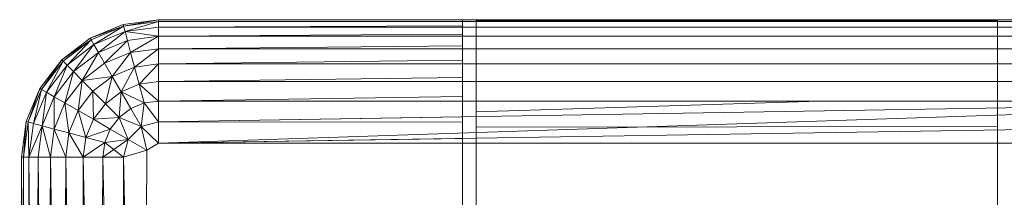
# Model space of a CAD drawing. Header units: metres. Extents: x 391.1 to 427.5, y 12.7 to 28.4.
# Tile 63 of 139: x 407.553 to 407.6582, y 26.4952 to 26.5142. Entities that reach past the tile are written whole.
import ezdxf

# ---------------------------------------------------------------- set-up
doc = ezdxf.new("R2010")
doc.units = ezdxf.units.M
doc.layers.add('A-DETL-____-MBND', color=7, linetype='Continuous', lineweight=18)
doc.layers.add('A-GENM-____-OTLN', color=7, linetype='Continuous', lineweight=18)

# ---------------------------------------------------------------- blocks, each defined once
blk = doc.blocks.new('Family - LONDR55-XX_ZZ-ARQ-CAA-M3D-Londres55-154724-04_TEL_P1')
at = {"layer": 'A-DETL-____-MBND', "color": 253, "true_color": 0xaaaaaa}
for p, q in [((0.01086, 0.72641), (0.01465, 0.72691)), ((0.01086, 0.72641), (0.01465, 0.72691)), ((0.01086, 0.72641), (0.01465, 0.72691)), ((0.01086, 0.72641), (0.01465, 0.72691)), ((0.01465, 0.72691), (0.10805, 0.72711)), ((0.01465, 0.72691), (0.10805, 0.72711)), ((0.01465, 0.72691), (0.01465, 0.72671)), ((0.10805, 0.72691), (0.01465, 0.72671)), ((0.01465, 0.72691), (0.38826, 0.72691)), ((0.01465, 0.72691), (0.38826, 0.72691)), ((0.01465, 0.72691), (0.01465, 0.72671)), ((0.01465, 0.72691), (0.10805, 0.72691)), ((0.01465, 0.72691), (0.01465, 0.72671)), ((0.10805, 0.72691), (0.01465, 0.72671)), ((0.01465, 0.72691), (0.10805, 0.72691)), ((0.01465, 0.72671), (0.10805, 0.72691)), ((0.00733, 0.72494), (0.01086, 0.72641)), ((0.00733, 0.72494), (0.01086, 0.72641)), ((0.00733, 0.72494), (0.01086, 0.72641)), ((0.00733, 0.72494), (0.01086, 0.72641)), ((0.00733, 0.72494), (0.01091, 0.72621)), ((0.00733, 0.72494), (0.01091, 0.72621)), ((0.01091, 0.72621), (0.00743, 0.72477)), ((0.01091, 0.72621), (0.00743, 0.72477)), ((0.00743, 0.72477), (0.01091, 0.72621)), ((0.01086, 0.72641), (0.01465, 0.72671)), ((0.01086, 0.72641), (0.01465, 0.72671)), ((0.01086, 0.72641), (0.01091, 0.72621)), ((0.01086, 0.72641), (0.01091, 0.72621)), ((0.01086, 0.72641), (0.01091, 0.72621)), ((0.01465, 0.72671), (0.01091, 0.72621)), ((0.01465, 0.72671), (0.01091, 0.72621)), ((0.01091, 0.72621), (0.01465, 0.72671)), ((0.01091, 0.72621), (0.01106, 0.72564)), ((0.01091, 0.72621), (0.01106, 0.72564)), ((0.01091, 0.72621), (0.01465, 0.72611)), ((0.01091, 0.72621), (0.01106, 0.72564)), ((0.01091, 0.72621), (0.01465, 0.72611)), ((0.01465, 0.72611), (0.01106, 0.72564)), ((0.01465, 0.72611), (0.01106, 0.72564)), ((0.01106, 0.72564), (0.01465, 0.72611)), ((0.01465, 0.72611), (0.01132, 0.7247)), ((0.01132, 0.7247), (0.01465, 0.72611)), ((0.01465, 0.72671), (0.01465, 0.72611)), ((0.01465, 0.72671), (0.01465, 0.72611)), ((0.01465, 0.72671), (0.10805, 0.72631)), ((0.01465, 0.72671), (0.01465, 0.72611)), ((0.01465, 0.72671), (0.10805, 0.72631)), ((0.10805, 0.72631), (0.01465, 0.72611)), ((0.10805, 0.72631), (0.01465, 0.72611)), ((0.01465, 0.72611), (0.10805, 0.72631)), ((0.01465, 0.72611), (0.01465, 0.72514)), ((0.01465, 0.72611), (0.01465, 0.72514)), ((0.01465, 0.72611), (0.10805, 0.72534)), ((0.01465, 0.72611), (0.01465, 0.72514)), ((0.01465, 0.72611), (0.10805, 0.72534)), ((0.00429, 0.72262), (0.00733, 0.72494)), ((0.00429, 0.72262), (0.00733, 0.72494)), ((0.00429, 0.72262), (0.00733, 0.72494)), ((0.00429, 0.72262), (0.00733, 0.72494)), ((0.00429, 0.72262), (0.00743, 0.72477)), ((0.00429, 0.72262), (0.00743, 0.72477)), ((0.00743, 0.72477), (0.00443, 0.72247)), ((0.00743, 0.72477), (0.00443, 0.72247)), ((0.00443, 0.72247), (0.00743, 0.72477)), ((0.00733, 0.72494), (0.00743, 0.72477)), ((0.00733, 0.72494), (0.00743, 0.72477)), ((0.00733, 0.72494), (0.00743, 0.72477)), ((0.00743, 0.72477), (0.01106, 0.72564)), ((0.00743, 0.72477), (0.01106, 0.72564)), ((0.00743, 0.72477), (0.00772, 0.72425)), ((0.00743, 0.72477), (0.00772, 0.72425)), ((0.00743, 0.72477), (0.00772, 0.72425)), ((0.01106, 0.72564), (0.00772, 0.72425)), ((0.01106, 0.72564), (0.00772, 0.72425)), ((0.00772, 0.72425), (0.01106, 0.72564)), ((0.01106, 0.72564), (0.01132, 0.7247)), ((0.01106, 0.72564), (0.01132, 0.7247)), ((0.01106, 0.72564), (0.01132, 0.7247)), ((0.01465, 0.72514), (0.01132, 0.7247)), ((0.01132, 0.7247), (0.01465, 0.72514)), ((0.01132, 0.7247), (0.01465, 0.72514)), ((0.10805, 0.72534), (0.01465, 0.72514)), ((0.10805, 0.72534), (0.01465, 0.72514)), ((0.01465, 0.72514), (0.10805, 0.72534)), ((0.01465, 0.72514), (0.01465, 0.72382)), ((0.01465, 0.72514), (0.01465, 0.72382)), ((0.01465, 0.72514), (0.10805, 0.72402)), ((0.01465, 0.72514), (0.01465, 0.72382)), ((0.01465, 0.72514), (0.10805, 0.72402)), ((0.00443, 0.72247), (0.00772, 0.72425)), ((0.00443, 0.72247), (0.00772, 0.72425)), ((0.00772, 0.72425), (0.00485, 0.72205)), ((0.00772, 0.72425), (0.00485, 0.72205)), ((0.00485, 0.72205), (0.00772, 0.72425)), ((0.00772, 0.72425), (0.01132, 0.7247)), ((0.00772, 0.72425), (0.01132, 0.7247)), ((0.00772, 0.72425), (0.00821, 0.72341)), ((0.00772, 0.72425), (0.00821, 0.72341)), ((0.00772, 0.72425), (0.00821, 0.72341)), ((0.01132, 0.7247), (0.00821, 0.72341)), ((0.01132, 0.7247), (0.00821, 0.72341)), ((0.00821, 0.72341), (0.01132, 0.7247)), ((0.01132, 0.7247), (0.01166, 0.72342)), ((0.01132, 0.7247), (0.01166, 0.72342)), ((0.01132, 0.7247), (0.01465, 0.72382)), ((0.01132, 0.7247), (0.01166, 0.72342)), ((0.01132, 0.7247), (0.01465, 0.72382)), ((0.01465, 0.72382), (0.01166, 0.72342)), ((0.01465, 0.72382), (0.01166, 0.72342)), ((0.01166, 0.72342), (0.01465, 0.72382)), ((0.10805, 0.72402), (0.01465, 0.72382)), ((0.10805, 0.72402), (0.01465, 0.72382)), ((0.01465, 0.72382), (0.10805, 0.72402)), ((0.01465, 0.72382), (0.01465, 0.72219)), ((0.01465, 0.72382), (0.01465, 0.72219)), ((0.01465, 0.72382), (0.10805, 0.72239)), ((0.01465, 0.72382), (0.01465, 0.72219)), ((0.01465, 0.72382), (0.10805, 0.72239)), ((0.00485, 0.72205), (0.00821, 0.72341)), ((0.00485, 0.72205), (0.00821, 0.72341)), ((0.00821, 0.72341), (0.00554, 0.72136)), ((0.00821, 0.72341), (0.00554, 0.72136)), ((0.00554, 0.72136), (0.00821, 0.72341)), ((0.00821, 0.72341), (0.01166, 0.72342)), ((0.00821, 0.72341), (0.01166, 0.72342)), ((0.00821, 0.72341), (0.00887, 0.72227)), ((0.00821, 0.72341), (0.00887, 0.72227)), ((0.00821, 0.72341), (0.00887, 0.72227)), ((0.01166, 0.72342), (0.00887, 0.72227)), ((0.01166, 0.72342), (0.00887, 0.72227)), ((0.00887, 0.72227), (0.01166, 0.72342)), ((0.01166, 0.72342), (0.01208, 0.72185)), ((0.01166, 0.72342), (0.01208, 0.72185)), ((0.01166, 0.72342), (0.01465, 0.72219)), ((0.01166, 0.72342), (0.01208, 0.72185)), ((0.01166, 0.72342), (0.01465, 0.72219)), ((0.00196, 0.71958), (0.00429, 0.72262)), ((0.00196, 0.71958), (0.00429, 0.72262)), ((0.00196, 0.71958), (0.00429, 0.72262)), ((0.00196, 0.71958), (0.00429, 0.72262)), ((0.00429, 0.72262), (0.00214, 0.71948)), ((0.00214, 0.71948), (0.00429, 0.72262)), ((0.00443, 0.72247), (0.00214, 0.71948)), ((0.00214, 0.71948), (0.00443, 0.72247)), ((0.00214, 0.71948), (0.00443, 0.72247)), ((0.00214, 0.71948), (0.00485, 0.72205)), ((0.00214, 0.71948), (0.00485, 0.72205)), ((0.00485, 0.72205), (0.00265, 0.71918)), ((0.00485, 0.72205), (0.00265, 0.71918)), ((0.00265, 0.71918), (0.00485, 0.72205)), ((0.00429, 0.72262), (0.00443, 0.72247)), ((0.00429, 0.72262), (0.00443, 0.72247)), ((0.00429, 0.72262), (0.00443, 0.72247)), ((0.00443, 0.72247), (0.00485, 0.72205)), ((0.00443, 0.72247), (0.00485, 0.72205)), ((0.00443, 0.72247), (0.00485, 0.72205)), ((0.00485, 0.72205), (0.00554, 0.72136)), ((0.00485, 0.72205), (0.00554, 0.72136)), ((0.00485, 0.72205), (0.00554, 0.72136)), ((0.00554, 0.72136), (0.00887, 0.72227)), ((0.00554, 0.72136), (0.00887, 0.72227)), ((0.00887, 0.72227), (0.00648, 0.72043)), ((0.00887, 0.72227), (0.00648, 0.72043)), ((0.00648, 0.72043), (0.00887, 0.72227)), ((0.00887, 0.72227), (0.00968, 0.72086)), ((0.00887, 0.72227), (0.00968, 0.72086)), ((0.00887, 0.72227), (0.01208, 0.72185)), ((0.00887, 0.72227), (0.00968, 0.72086)), ((0.00887, 0.72227), (0.01208, 0.72185)), ((0.01208, 0.72185), (0.00968, 0.72086)), ((0.01208, 0.72185), (0.00968, 0.72086)), ((0.00968, 0.72086), (0.01208, 0.72185)), ((0.01465, 0.72219), (0.01208, 0.72185)), ((0.01465, 0.72219), (0.01208, 0.72185)), ((0.01208, 0.72185), (0.01465, 0.72219)), ((0.01208, 0.72185), (0.01257, 0.72003)), ((0.01208, 0.72185), (0.01257, 0.72003)), ((0.01208, 0.72185), (0.01465, 0.72031)), ((0.01208, 0.72185), (0.01257, 0.72003)), ((0.01208, 0.72185), (0.01465, 0.72031)), ((0.10805, 0.72239), (0.01465, 0.72219)), ((0.10805, 0.72239), (0.01465, 0.72219)), ((0.01465, 0.72219), (0.10805, 0.72239)), ((0.01465, 0.72219), (0.01465, 0.72031)), ((0.01465, 0.72219), (0.01465, 0.72031)), ((0.01465, 0.72219), (0.10805, 0.72051)), ((0.01465, 0.72219), (0.01465, 0.72031)), ((0.01465, 0.72219), (0.10805, 0.72051)), ((0.00265, 0.71918), (0.00554, 0.72136)), ((0.00265, 0.71918), (0.00554, 0.72136)), ((0.00554, 0.72136), (0.0035, 0.7187)), ((0.00554, 0.72136), (0.0035, 0.7187)), ((0.0035, 0.7187), (0.00554, 0.72136)), ((0.00554, 0.72136), (0.00648, 0.72043)), ((0.00554, 0.72136), (0.00648, 0.72043)), ((0.00554, 0.72136), (0.00648, 0.72043)), ((0.00648, 0.72043), (0.00968, 0.72086)), ((0.00648, 0.72043), (0.00968, 0.72086)), ((0.00968, 0.72086), (0.00763, 0.71928)), ((0.00968, 0.72086), (0.00763, 0.71928)), ((0.00763, 0.71928), (0.00968, 0.72086)), ((0.00968, 0.72086), (0.01062, 0.71923)), ((0.00968, 0.72086), (0.01062, 0.71923)), ((0.00968, 0.72086), (0.01257, 0.72003)), ((0.00968, 0.72086), (0.01062, 0.71923)), ((0.00968, 0.72086), (0.01257, 0.72003)), ((0.0005, 0.71605), (0.00196, 0.71958)), ((0.0005, 0.71605), (0.00196, 0.71958)), ((0.0005, 0.71605), (0.00196, 0.71958)), ((0.0005, 0.71605), (0.00196, 0.71958)), ((0.00196, 0.71958), (0.00069, 0.716)), ((0.00069, 0.716), (0.00196, 0.71958)), ((0.00196, 0.71958), (0.00214, 0.71948)), ((0.00196, 0.71958), (0.00214, 0.71948)), ((0.00196, 0.71958), (0.00214, 0.71948)), ((0.0035, 0.7187), (0.00648, 0.72043)), ((0.0035, 0.7187), (0.00648, 0.72043)), ((0.00648, 0.72043), (0.00464, 0.71804)), ((0.00648, 0.72043), (0.00464, 0.71804)), ((0.00464, 0.71804), (0.00648, 0.72043)), ((0.00648, 0.72043), (0.00605, 0.71722)), ((0.00605, 0.71722), (0.00648, 0.72043)), ((0.00648, 0.72043), (0.00763, 0.71928)), ((0.00648, 0.72043), (0.00763, 0.71928)), ((0.00648, 0.72043), (0.00763, 0.71928)), ((0.01257, 0.72003), (0.01062, 0.71923)), ((0.01257, 0.72003), (0.01062, 0.71923)), ((0.01062, 0.71923), (0.01257, 0.72003)), ((0.01257, 0.72003), (0.01167, 0.71743)), ((0.01167, 0.71743), (0.01257, 0.72003)), ((0.01465, 0.72031), (0.01257, 0.72003)), ((0.01465, 0.72031), (0.01257, 0.72003)), ((0.01257, 0.72003), (0.01465, 0.72031)), ((0.01257, 0.72003), (0.01311, 0.71802)), ((0.01257, 0.72003), (0.01311, 0.71802)), ((0.01257, 0.72003), (0.01311, 0.71802)), ((0.01465, 0.72031), (0.01311, 0.71802)), ((0.01311, 0.71802), (0.01465, 0.72031)), ((0.10805, 0.72051), (0.01465, 0.72031)), ((0.10805, 0.72051), (0.01465, 0.72031)), ((0.01465, 0.72031), (0.10805, 0.72051)), ((0.01465, 0.72031), (0.01465, 0.71823)), ((0.01465, 0.72031), (0.01465, 0.71823)), ((0.01465, 0.72031), (0.10805, 0.71843)), ((0.01465, 0.72031), (0.01465, 0.71823)), ((0.01465, 0.72031), (0.10805, 0.71843)), ((0.00214, 0.71948), (0.00069, 0.716)), ((0.00069, 0.716), (0.00214, 0.71948)), ((0.00069, 0.716), (0.00214, 0.71948)), ((0.00069, 0.716), (0.00265, 0.71918)), ((0.00069, 0.716), (0.00265, 0.71918)), ((0.00265, 0.71918), (0.00127, 0.71584)), ((0.00265, 0.71918), (0.00127, 0.71584)), ((0.00127, 0.71584), (0.00265, 0.71918)), ((0.00127, 0.71584), (0.0035, 0.7187)), ((0.00127, 0.71584), (0.0035, 0.7187)), ((0.00214, 0.71948), (0.00265, 0.71918)), ((0.00214, 0.71948), (0.00265, 0.71918)), ((0.00214, 0.71948), (0.00265, 0.71918)), ((0.0035, 0.7187), (0.00221, 0.71559)), ((0.0035, 0.7187), (0.00221, 0.71559)), ((0.00221, 0.71559), (0.0035, 0.7187)), ((0.00265, 0.71918), (0.0035, 0.7187)), ((0.00265, 0.71918), (0.0035, 0.7187)), ((0.00265, 0.71918), (0.0035, 0.7187)), ((0.0035, 0.7187), (0.00464, 0.71804)), ((0.0035, 0.7187), (0.00464, 0.71804)), ((0.0035, 0.7187), (0.00464, 0.71804)), ((0.00763, 0.71928), (0.00605, 0.71722)), ((0.00605, 0.71722), (0.00763, 0.71928)), ((0.00605, 0.71722), (0.00763, 0.71928)), ((0.00763, 0.71928), (0.00896, 0.71795)), ((0.00763, 0.71928), (0.00896, 0.71795)), ((0.00763, 0.71928), (0.01062, 0.71923)), ((0.00763, 0.71928), (0.00896, 0.71795)), ((0.00763, 0.71928), (0.01062, 0.71923)), ((0.01062, 0.71923), (0.00896, 0.71795)), ((0.01062, 0.71923), (0.00896, 0.71795)), ((0.00896, 0.71795), (0.01062, 0.71923)), ((0.01062, 0.71923), (0.01043, 0.71648)), ((0.01043, 0.71648), (0.01062, 0.71923)), ((0.01062, 0.71923), (0.01167, 0.71743)), ((0.01062, 0.71923), (0.01167, 0.71743)), ((0.01062, 0.71923), (0.01167, 0.71743)), ((0.00221, 0.71559), (0.00464, 0.71804)), ((0.00221, 0.71559), (0.00464, 0.71804)), ((0.00464, 0.71804), (0.00348, 0.71525)), ((0.00464, 0.71804), (0.00348, 0.71525)), ((0.00348, 0.71525), (0.00464, 0.71804)), ((0.00464, 0.71804), (0.00605, 0.71722)), ((0.00464, 0.71804), (0.00605, 0.71722)), ((0.00464, 0.71804), (0.00605, 0.71722)), ((0.00605, 0.71722), (0.00896, 0.71795)), ((0.00605, 0.71722), (0.00896, 0.71795)), ((0.00896, 0.71795), (0.00768, 0.71628)), ((0.00896, 0.71795), (0.00768, 0.71628)), ((0.00768, 0.71628), (0.00896, 0.71795)), ((0.00896, 0.71795), (0.01043, 0.71648)), ((0.00896, 0.71795), (0.01043, 0.71648)), ((0.00896, 0.71795), (0.01043, 0.71648)), ((0.01167, 0.71743), (0.01043, 0.71648)), ((0.01043, 0.71648), (0.01167, 0.71743)), ((0.01043, 0.71648), (0.01167, 0.71743)), ((0.01311, 0.71802), (0.01167, 0.71743)), ((0.01167, 0.71743), (0.01311, 0.71802)), ((0.01167, 0.71743), (0.01311, 0.71802)), ((0.01167, 0.71743), (0.01277, 0.71551)), ((0.01167, 0.71743), (0.01277, 0.71551)), ((0.01167, 0.71743), (0.01277, 0.71551)), ((0.01465, 0.71823), (0.01277, 0.71551)), ((0.01311, 0.71802), (0.01277, 0.71551)), ((0.01311, 0.71802), (0.01277, 0.71551)), ((0.01311, 0.71802), (0.01277, 0.71551)), ((0.01465, 0.71823), (0.01311, 0.71802)), ((0.01311, 0.71802), (0.01465, 0.71823)), ((0.01311, 0.71802), (0.01465, 0.71823)), ((0.01311, 0.71802), (0.01465, 0.71601)), ((0.10805, 0.71843), (0.01465, 0.71823)), ((0.10805, 0.71843), (0.01465, 0.71823)), ((0.01465, 0.71823), (0.10805, 0.71843)), ((0.01465, 0.71823), (0.01465, 0.71601)), ((0.01465, 0.71823), (0.10805, 0.71621)), ((0.01465, 0.71823), (0.01465, 0.71601)), ((0.01465, 0.71823), (0.10805, 0.71621)), ((0.00348, 0.71525), (0.00605, 0.71722)), ((0.00348, 0.71525), (0.00605, 0.71722)), ((0.00605, 0.71722), (0.00505, 0.71483)), ((0.00605, 0.71722), (0.00505, 0.71483)), ((0.00505, 0.71483), (0.00605, 0.71722)), ((0.00605, 0.71722), (0.00768, 0.71628)), ((0.00605, 0.71722), (0.00768, 0.71628)), ((0.00605, 0.71722), (0.00768, 0.71628)), ((0.00768, 0.71628), (0.01043, 0.71648)), ((0.00768, 0.71628), (0.01043, 0.71648)), ((0.01043, 0.71648), (0.00948, 0.71524)), ((0.01043, 0.71648), (0.00948, 0.71524)), ((0.00948, 0.71524), (0.01043, 0.71648)), ((0.01043, 0.71648), (0.0114, 0.71413)), ((0.01043, 0.71648), (0.01277, 0.71551)), ((0.01043, 0.71648), (0.0114, 0.71413)), ((0.01043, 0.71648), (0.01277, 0.71551)), ((0.01043, 0.71648), (0.01277, 0.71551)), ((0.01043, 0.71648), (0.0114, 0.71413)), ((0, 0.71226), (0.0005, 0.71605)), ((0, 0.71226), (0.0005, 0.71605)), ((0, 0.71226), (0.0005, 0.71605)), ((0, 0.71226), (0.0005, 0.71605)), ((0, 0.71226), (0.00069, 0.716)), ((0, 0.71226), (0.00069, 0.716)), ((0.00069, 0.716), (0.0002, 0.71226)), ((0.00069, 0.716), (0.0002, 0.71226)), ((0.0002, 0.71226), (0.00069, 0.716)), ((0.0002, 0.71226), (0.00127, 0.71584)), ((0.0002, 0.71226), (0.00127, 0.71584)), ((0.0005, 0.71605), (0.00069, 0.716)), ((0.0005, 0.71605), (0.00069, 0.716)), ((0.0005, 0.71605), (0.00069, 0.716)), ((0.00069, 0.716), (0.00127, 0.71584)), ((0.00069, 0.716), (0.00127, 0.71584)), ((0.00069, 0.716), (0.00127, 0.71584)), ((0.00127, 0.71584), (0.0008, 0.71226)), ((0.00127, 0.71584), (0.0008, 0.71226)), ((0.0008, 0.71226), (0.00127, 0.71584)), ((0.00127, 0.71584), (0.00221, 0.71559)), ((0.00127, 0.71584), (0.00177, 0.71226)), ((0.00127, 0.71584), (0.00221, 0.71559)), ((0.00127, 0.71584), (0.00177, 0.71226)), ((0.00127, 0.71584), (0.00221, 0.71559)), ((0.00221, 0.71559), (0.00177, 0.71226)), ((0.00221, 0.71559), (0.00177, 0.71226)), ((0.00177, 0.71226), (0.00221, 0.71559)), ((0.00221, 0.71559), (0.00348, 0.71525)), ((0.00221, 0.71559), (0.00348, 0.71525)), ((0.00221, 0.71559), (0.00348, 0.71525)), ((0.00505, 0.71483), (0.00768, 0.71628)), ((0.00505, 0.71483), (0.00768, 0.71628)), ((0.00768, 0.71628), (0.00687, 0.71434)), ((0.00768, 0.71628), (0.00687, 0.71434)), ((0.00687, 0.71434), (0.00768, 0.71628)), ((0.00768, 0.71628), (0.00948, 0.71524)), ((0.00768, 0.71628), (0.00888, 0.7138)), ((0.00768, 0.71628), (0.00948, 0.71524)), ((0.00768, 0.71628), (0.00888, 0.7138)), ((0.00768, 0.71628), (0.00948, 0.71524)), ((0.01277, 0.71551), (0.0114, 0.71413)), ((0.01277, 0.71551), (0.0114, 0.71413)), ((0.0114, 0.71413), (0.01277, 0.71551)), ((0.01465, 0.71601), (0.01277, 0.71551)), ((0.01277, 0.71551), (0.01391, 0.71353)), ((0.01277, 0.71551), (0.01391, 0.71353)), ((0.01465, 0.71601), (0.01391, 0.71353)), ((0.01465, 0.71601), (0.01391, 0.71353)), ((0.10805, 0.71621), (0.01465, 0.71601)), ((0.10805, 0.71621), (0.01465, 0.71601)), ((0.01465, 0.71601), (0.10805, 0.71621)), ((0.01465, 0.71601), (0.10805, 0.71393)), ((0.01465, 0.71601), (0.10805, 0.71393)), ((0.01465, 0.71601), (0.10805, 0.71393)), ((0.00177, 0.71226), (0.00348, 0.71525)), ((0.00177, 0.71226), (0.00348, 0.71525)), ((0.00348, 0.71525), (0.00309, 0.71226)), ((0.00348, 0.71525), (0.00309, 0.71226)), ((0.00309, 0.71226), (0.00348, 0.71525)), ((0.00309, 0.71226), (0.00505, 0.71483)), ((0.00309, 0.71226), (0.00505, 0.71483)), ((0.00348, 0.71525), (0.00505, 0.71483)), ((0.00348, 0.71525), (0.00505, 0.71483)), ((0.00348, 0.71525), (0.00505, 0.71483)), ((0.00505, 0.71483), (0.00472, 0.71226)), ((0.00505, 0.71483), (0.00472, 0.71226)), ((0.00472, 0.71226), (0.00505, 0.71483)), ((0.00472, 0.71226), (0.00687, 0.71434)), ((0.00472, 0.71226), (0.00687, 0.71434)), ((0.00505, 0.71483), (0.00687, 0.71434)), ((0.00505, 0.71483), (0.00687, 0.71434)), ((0.00505, 0.71483), (0.00687, 0.71434)), ((0.00687, 0.71434), (0.0066, 0.71226)), ((0.00687, 0.71434), (0.0066, 0.71226)), ((0.0066, 0.71226), (0.00687, 0.71434)), ((0.00888, 0.7138), (0.00687, 0.71434)), ((0.00687, 0.71434), (0.00868, 0.71226)), ((0.00687, 0.71434), (0.00888, 0.7138)), ((0.00687, 0.71434), (0.00888, 0.7138)), ((0.00687, 0.71434), (0.00868, 0.71226)), ((0.00948, 0.71524), (0.00888, 0.7138)), ((0.00948, 0.71524), (0.00888, 0.7138)), ((0.00888, 0.7138), (0.00948, 0.71524)), ((0.00948, 0.71524), (0.0114, 0.71413)), ((0.00948, 0.71524), (0.0114, 0.71413)), ((0.00948, 0.71524), (0.0114, 0.71413)), ((0.00888, 0.7138), (0.00868, 0.71226)), ((0.00888, 0.7138), (0.00868, 0.71226)), ((0.00868, 0.71226), (0.00888, 0.7138)), ((0.0114, 0.71413), (0.00888, 0.7138)), ((0.00888, 0.7138), (0.0114, 0.71413)), ((0.00888, 0.7138), (0.0114, 0.71413)), ((0.00888, 0.7138), (0.0109, 0.71226)), ((0.00888, 0.7138), (0.0109, 0.71226)), ((0.00888, 0.7138), (0.0109, 0.71226)), ((0.0114, 0.71413), (0.0109, 0.71226)), ((0.0114, 0.71413), (0.0109, 0.71226)), ((0.0109, 0.71226), (0.0114, 0.71413)), ((0.0114, 0.71413), (0.01318, 0.71226)), ((0.01391, 0.71353), (0.0114, 0.71413)), ((0.0114, 0.71413), (0.01318, 0.71226)), ((0.0114, 0.71413), (0.01391, 0.71353)), ((0.0114, 0.71413), (0.01391, 0.71353)), ((0.0114, 0.71413), (0.01318, 0.71226)), ((0.01391, 0.71353), (0.01318, 0.71226)), ((0.01391, 0.71353), (0.01318, 0.71226)), ((0.01318, 0.71226), (0.01391, 0.71353)), ((0.01391, 0.71353), (0.10805, 0.71393)), ((0.01391, 0.71353), (0.10805, 0.71393)), ((0.10805, 0.71393), (0.01391, 0.71353)), ((0, 0.57723), (0, 0.71226)), ((0, 0.71226), (0.0002, 0.71226)), ((0, 0.57723), (0, 0.71226)), ((0, 0.57723), (0, 0.71226)), ((0, 0.71226), (0.0002, 0.71226)), ((0, 0.71226), (0, 0.57723)), ((0, 0.71226), (0.0002, 0.71226)), ((0.0002, 0.71226), (0.00015, 0.67979)), ((0.00015, 0.67979), (0.0002, 0.71226)), ((0.0002, 0.71226), (0.0002, 0.57723)), ((0.0002, 0.71226), (0.0008, 0.71226)), ((0.0002, 0.71226), (0.0002, 0.67979)), ((0.0002, 0.67979), (0.0002, 0.71226)), ((0.0002, 0.71226), (0.0008, 0.71226)), ((0.0002, 0.71226), (0.0008, 0.71226)), ((0.00065, 0.67979), (0.0008, 0.71226)), ((0.00065, 0.67979), (0.0008, 0.71226)), ((0.0008, 0.71226), (0.0008, 0.57723)), ((0.0008, 0.71226), (0.00177, 0.71226)), ((0.0008, 0.71226), (0.0008, 0.67979)), ((0.0008, 0.67979), (0.0008, 0.71226)), ((0.0008, 0.71226), (0.00177, 0.71226)), ((0.0008, 0.71226), (0.00177, 0.71226)), ((0.00154, 0.67979), (0.00177, 0.71226)), ((0.00154, 0.67979), (0.00177, 0.71226)), ((0.00177, 0.71226), (0.00177, 0.57723)), ((0.00177, 0.71226), (0.00309, 0.71226)), ((0.00177, 0.71226), (0.00177, 0.67979)), ((0.00177, 0.67979), (0.00177, 0.71226)), ((0.00177, 0.71226), (0.00309, 0.71226)), ((0.00177, 0.71226), (0.00309, 0.71226)), ((0.00277, 0.67979), (0.00309, 0.71226)), ((0.00277, 0.67979), (0.00309, 0.71226)), ((0.00309, 0.71226), (0.00309, 0.57723)), ((0.00309, 0.71226), (0.00472, 0.71226)), ((0.00309, 0.71226), (0.00309, 0.67979)), ((0.00309, 0.67979), (0.00309, 0.71226)), ((0.00309, 0.71226), (0.00472, 0.71226)), ((0.00309, 0.71226), (0.00472, 0.71226)), ((0.00432, 0.67979), (0.00472, 0.71226)), ((0.00432, 0.67979), (0.00472, 0.71226)), ((0.00472, 0.71226), (0.00472, 0.57723)), ((0.00472, 0.71226), (0.0066, 0.71226)), ((0.00472, 0.71226), (0.00472, 0.67979)), ((0.00472, 0.67979), (0.00472, 0.71226)), ((0.00472, 0.71226), (0.0066, 0.71226)), ((0.00472, 0.71226), (0.0066, 0.71226)), ((0.00615, 0.67979), (0.0066, 0.71226)), ((0.00615, 0.67979), (0.0066, 0.71226)), ((0.0066, 0.71226), (0.0066, 0.57723)), ((0.0066, 0.71226), (0.00868, 0.71226)), ((0.0066, 0.71226), (0.0066, 0.67979)), ((0.0066, 0.67979), (0.0066, 0.71226)), ((0.0066, 0.71226), (0.00868, 0.71226)), ((0.0066, 0.71226), (0.00868, 0.71226)), ((0.00818, 0.67979), (0.00868, 0.71226)), ((0.00818, 0.67979), (0.00868, 0.71226)), ((0.00868, 0.71226), (0.00868, 0.57723)), ((0.00868, 0.71226), (0.0109, 0.71226)), ((0.0109, 0.71226), (0.00868, 0.57723)), ((0.01318, 0.71226), (0.00868, 0.57723)), ((0.00868, 0.71226), (0.00868, 0.67979)), ((0.00868, 0.67979), (0.00868, 0.71226)), ((0.00868, 0.71226), (0.0109, 0.71226)), ((0.00868, 0.71226), (0.0109, 0.71226)), ((0.01036, 0.67979), (0.0109, 0.71226)), ((0.01036, 0.67979), (0.0109, 0.71226)), ((0.0109, 0.71226), (0.01318, 0.71226)), ((0.0109, 0.71226), (0.01093, 0.67979)), ((0.01093, 0.67979), (0.0109, 0.71226)), ((0.0109, 0.71226), (0.01318, 0.71226)), ((0.0109, 0.71226), (0.01318, 0.71226)), ((0.01318, 0.71226), (0.01102, 0.57626)), ((0.01266, 0.67979), (0.01318, 0.71226)), ((0.01266, 0.67979), (0.01318, 0.71226)), ((0.01318, 0.71226), (0.01318, 0.57723)), ((0.01318, 0.71226), (0.01318, 0.67979)), ((0.01318, 0.67979), (0.01318, 0.71226)), ((0, 0.62119), (0, 0.67979)), ((0, 0.67979), (0.00015, 0.67979)), ((0.00015, 0.67979), (0.0002, 0.67979)), ((0.0002, 0.67979), (0.00065, 0.67979)), ((0.00065, 0.67979), (0.0008, 0.67979)), ((0.0008, 0.67979), (0.00154, 0.67979)), ((0.00154, 0.67979), (0.00177, 0.67979)), ((0.00177, 0.67979), (0.00277, 0.67979)), ((0.00277, 0.67979), (0.00309, 0.67979)), ((0.00309, 0.67979), (0.00432, 0.67979)), ((0.00432, 0.67979), (0.00472, 0.67979)), ((0.00472, 0.67979), (0.00615, 0.67979)), ((0.00615, 0.67979), (0.0066, 0.67979)), ((0.0066, 0.67979), (0.00818, 0.67979)), ((0.00818, 0.67979), (0.00868, 0.67979)), ((0.00868, 0.67979), (0.01036, 0.67979)), ((0.01036, 0.67979), (0.01093, 0.67979)), ((0.01093, 0.67979), (0.01266, 0.67979)), ((0.01266, 0.67979), (0.01318, 0.67979)), ((0.01318, 0.67979), (0.01373, 0.67979)), ((0.01373, 0.67979), (0.07217, 0.67979)), ((0.07212, 0.67833), (0.0001, 0.67833)), ((0.0001, 0.67833), (0.0002, 0.67833)), ((0.0001, 0.62265), (0.0001, 0.67833)), ((0.0002, 0.67833), (0.0008, 0.67833)), ((0.0002, 0.67833), (0.0002, 0.62265)), ((0.0008, 0.67833), (0.00177, 0.67833)), ((0.0008, 0.67833), (0.0008, 0.62265)), ((0.00177, 0.67833), (0.00309, 0.67833)), ((0.00177, 0.67833), (0.00177, 0.62265)), ((0.00309, 0.67833), (0.00472, 0.67833)), ((0.00309, 0.67833), (0.00309, 0.62265)), ((0.00472, 0.67833), (0.0066, 0.67833)), ((0.00472, 0.67833), (0.00472, 0.62265)), ((0.0066, 0.67833), (0.00868, 0.67833)), ((0.0066, 0.67833), (0.0066, 0.62265)), ((0.00868, 0.67833), (0.00983, 0.67833)), ((0.00983, 0.67833), (0.00868, 0.64166)), ((0.00868, 0.67833), (0.00868, 0.64166)), ((0.00983, 0.67833), (0.01147, 0.67833)), ((0.01147, 0.67833), (0.01141, 0.62265)), ((0.01147, 0.67833), (0.07212, 0.67833)), ((0.00868, 0.64166), (0.00867, 0.62265)), ((0.0002, 0.62265), (0.0001, 0.62265)), ((0.0001, 0.62265), (0.07212, 0.62265)), ((0.0008, 0.62265), (0.0002, 0.62265)), ((0.00177, 0.62265), (0.0008, 0.62265)), ((0.00309, 0.62265), (0.00177, 0.62265)), ((0.00472, 0.62265), (0.00309, 0.62265)), ((0.0066, 0.62265), (0.00472, 0.62265)), ((0.00867, 0.62265), (0.0066, 0.62265)), ((0.01141, 0.62265), (0.00867, 0.62265)), ((0.07212, 0.62265), (0.01141, 0.62265))]:
    blk.add_line(p, q, dxfattribs=at)
blk = doc.blocks.new('Family - Inodor P1-154803-04_TEL_P1')
at = {"extrusion": (0, 0, -1), "zscale": -1, "rotation": 180}
blk.add_blockref('Family - LONDR55-XX_ZZ-ARQ-CAA-M3D-Londres55-154724-04_TEL_P1', (0, 0), dxfattribs=at)
blk = doc.blocks.new('LONDR55-XX_ZZ-ARQ-CAA-M3D-Londres55_ifc-1-04_TEL_P1')
at = {"layer": 'A-GENM-____-OTLN', "color": 253, "lineweight": 18, "true_color": 0xaaaaaa, "rotation": 270}
blk.add_blockref('Family - Inodor P1-154803-04_TEL_P1', (408.28015, 26.51417), dxfattribs=at)

msp = doc.modelspace()

# ---------------------------------------------------------------- block references
at = {"lineweight": 5}
msp.add_blockref('LONDR55-XX_ZZ-ARQ-CAA-M3D-Londres55_ifc-1-04_TEL_P1', (0, 0), dxfattribs=at)

doc.saveas('drawing.dxf')
